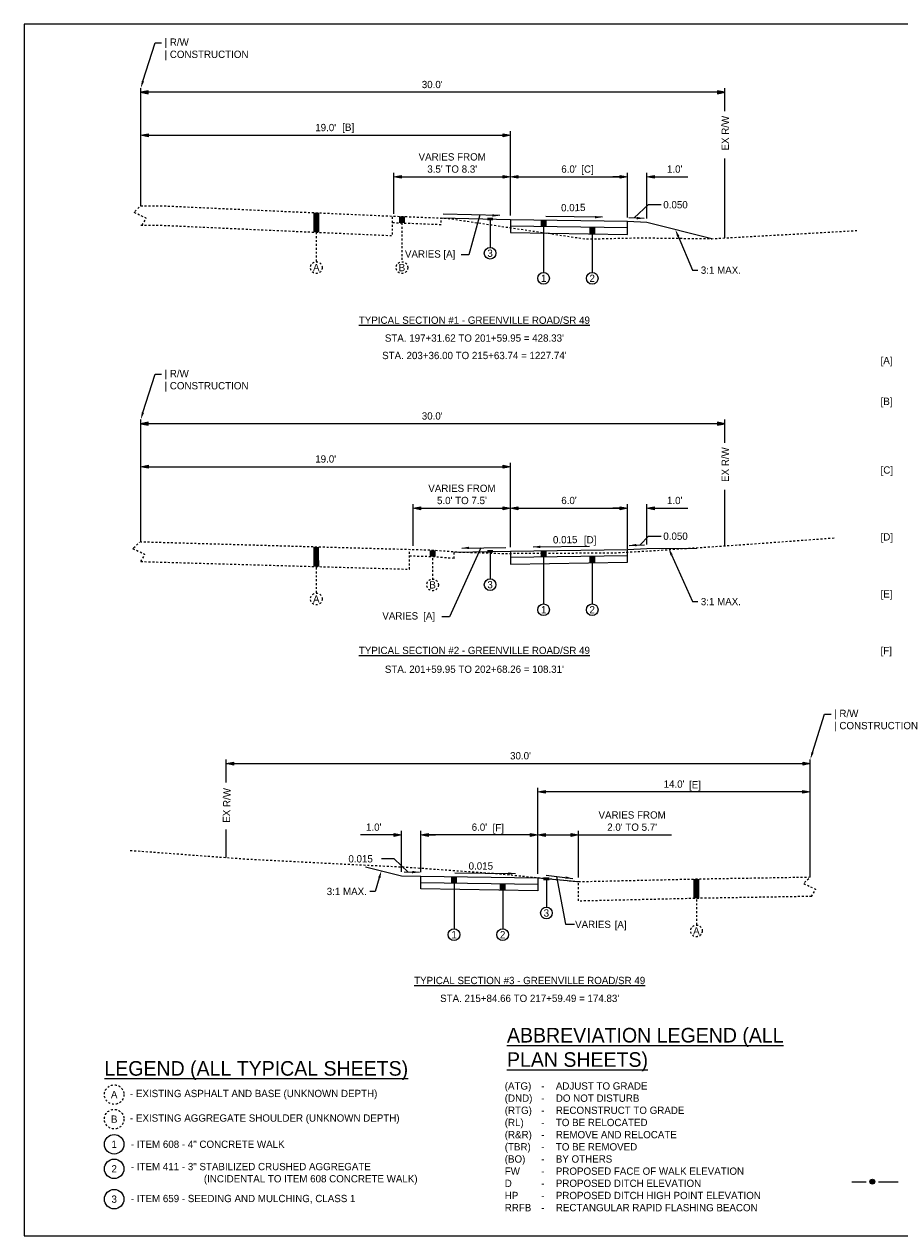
# Model space of a CAD drawing. Header units: feet. Extents: x 18870 to 19332, y 13872 to 14074.
# Tile 8 of 35: x 19045 to 19090, y 13956 to 14018. Entities that reach past the tile are written whole.
import ezdxf
from ezdxf import colors
from ezdxf.entities.mleader import LeaderData, LeaderLine
from ezdxf.math import Vec2, Vec3

# ---------------------------------------------------------------- set-up
doc = ezdxf.new("R2010")
doc.units = ezdxf.units.FT
doc.header["$MEASUREMENT"] = 0
for name, pattern in [('constlimit', [0]), ('DASHED2', [0.375, 0.25, -0.125]), ('OhDOT_USTN2', [0.11, 0.069, -0.041])]:
    doc.linetypes.add(name, pattern=pattern)
for name, color, linetype in [('CM_P_Sidewalk', 254, 'Continuous'), ('PV_P_Text', 10, 'Continuous'), ('RW_P_Const_Limits', 120, 'constlimit'), ('RW_X_Right_of_Way', 7, 'ROWEX-COEC'), ('XS_X_Ground_Line', 5, 'OhDOT_USTN2')]:
    doc.layers.add(name, color=color, linetype=linetype)
doc.layers.add('VIEWPORT', color=232, linetype='Continuous', plot=False)
doc.styles.add('Slanted-Normal', font='font31.shx', dxfattribs={"height": 0.125})
doc.styles.get("Standard").update_dxf_attribs({"font": 'font31.shx'})
doc.styles.add('Straight-Normal', font='font30.shx', dxfattribs={"height": 0.14})
doc.linetypes.add('ROWEX-COEC', pattern='A,0.75,-0.05,["Ex R/W",Straight-Normal,S=1,R=0,X=0,Y=-0.06],-0.7,0.75,-0.3,0.75,-0.3,0.75,-0.3,0.75,-0.3', length=5.7)
doc.dimstyles.new('Dec-1  Slanted', dxfattribs={"dimtxt": 0.125, "dimasz": 0.125, "dimexe": 0.07, "dimexo": 0.07, "dimgap": 0.07, "dimtad": 1, "dimdec": 1, "dimzin": 3, "dimdsep": 46, "dimtxsty": 'Slanted-Normal', "dimblk": 'Dim1', "dimcen": 0, "dimclrd": 95, "dimclre": 95, "dimclrt": 7, "dimadec": 1, "dimazin": 3, "dimtfac": 1, "dimtdec": 1, "dimtix": 1, "dimtofl": 0, "dimtmove": 1, "dimatfit": 3, "dimldrblk": 'Dim1', "dimfxl": 1, "dimtolj": 1, "dimtzin": 0, "dimlwd": -1, "dimlwe": -1, "dimarcsym": 0})

# ---------------------------------------------------------------- blocks, each defined once
blk = doc.blocks.new('Dim1')
h = blk.add_hatch(color=4)
h.dxf.hatch_style = 1
h.paths.add_polyline_path([(0, 0), (-1, -0.2), (-1, 0.2)])
at = {"color": 4}
blk.add_lwpolyline([(0, 0), (-1, -0.2), (-1, 0.2), (0, 0)], dxfattribs=at)
blk = doc.blocks.new('*D960')
at = {"layer": 'Defpoints', "color": 0, "transparency": 16777216}
for p in [(19076.114, 14010.295), (19070.114, 14008.089), (19076.114, 14007.999)]:
    blk.add_point(p, dxfattribs=at)
at = {"layer": 'PV_P_Text', "color": 95, "linetype": 'Continuous', "transparency": 16777216}
for p, q in [((19070.114, 14008.299), (19070.114, 14010.505)), ((19070.489, 14010.295), (19075.739, 14010.295)), ((19076.114, 14008.209), (19076.114, 14010.505))]:
    blk.add_line(p, q, dxfattribs=at)
at = {"layer": 'PV_P_Text', "color": 95, "transparency": 16777216, "xscale": 0.375, "yscale": 0.375, "zscale": 0.375, "rotation": 180}
blk.add_blockref('Dim1', (19070.114, 14010.295), dxfattribs=at)
at = {"layer": 'PV_P_Text', "color": 95, "transparency": 16777216, "xscale": 0.375, "yscale": 0.375, "zscale": 0.375}
blk.add_blockref('Dim1', (19076.114, 14010.295), dxfattribs=at)
at = {"layer": 'PV_P_Text', "color": 7, "transparency": 16777216, "insert": (19073.114, 14010.692), "char_height": 0.375, "attachment_point": 5, "style": 'Slanted-Normal'}
blk.add_mtext("\\A1;6.0'", dxfattribs=at)
blk = doc.blocks.new('*D961')
at = {"layer": 'Defpoints', "color": 0, "transparency": 16777216}
for p in [(19077.114, 14010.295), (19076.114, 14007.999), (19077.114, 14007.949)]:
    blk.add_point(p, dxfattribs=at)
at = {"layer": 'PV_P_Text', "color": 95, "linetype": 'Continuous', "transparency": 16777216}
for p, q in [((19075.739, 14010.295), (19075.364, 14010.295)), ((19076.114, 14008.209), (19076.114, 14010.505)), ((19077.114, 14008.159), (19077.114, 14010.505)), ((19077.489, 14010.295), (19079.222, 14010.295))]:
    blk.add_line(p, q, dxfattribs=at)
at = {"layer": 'PV_P_Text', "color": 95, "transparency": 16777216, "xscale": 0.375, "yscale": 0.375, "zscale": 0.375}
blk.add_blockref('Dim1', (19076.114, 14010.295), dxfattribs=at)
at = {"layer": 'PV_P_Text', "color": 95, "transparency": 16777216, "xscale": 0.375, "yscale": 0.375, "zscale": 0.375, "rotation": 180}
blk.add_blockref('Dim1', (19077.114, 14010.295), dxfattribs=at)
at = {"layer": 'PV_P_Text', "color": 7, "transparency": 16777216, "insert": (19078.543, 14010.692), "char_height": 0.375, "attachment_point": 5, "style": 'Slanted-Normal'}
blk.add_mtext("\\A1;1.0'", dxfattribs=at)
blk = doc.blocks.new('*D962')
at = {"layer": 'Defpoints', "color": 0, "transparency": 16777216}
for p in [(19070.114, 14010.295), (19064.114, 14008.179), (19070.114, 14008.089)]:
    blk.add_point(p, dxfattribs=at)
at = {"layer": 'PV_P_Text', "color": 95, "linetype": 'Continuous', "transparency": 16777216}
for p, q in [((19064.114, 14008.389), (19064.114, 14010.505)), ((19064.489, 14010.295), (19069.739, 14010.295)), ((19070.114, 14008.299), (19070.114, 14010.505))]:
    blk.add_line(p, q, dxfattribs=at)
at = {"layer": 'PV_P_Text', "color": 95, "transparency": 16777216, "xscale": 0.375, "yscale": 0.375, "zscale": 0.375, "rotation": 180}
blk.add_blockref('Dim1', (19064.114, 14010.295), dxfattribs=at)
at = {"layer": 'PV_P_Text', "color": 95, "transparency": 16777216, "xscale": 0.375, "yscale": 0.375, "zscale": 0.375}
blk.add_blockref('Dim1', (19070.114, 14010.295), dxfattribs=at)
at = {"layer": 'PV_P_Text', "color": 7, "transparency": 16777216, "insert": (19067.114, 14011.005), "char_height": 0.375, "width": 3.81424, "attachment_point": 5, "style": 'Slanted-Normal'}
blk.add_mtext("\\A1;VARIES FROM 3.5' TO 8.3'", dxfattribs=at)
blk = doc.blocks.new('*D963')
at = {"layer": 'Defpoints', "color": 0, "transparency": 16777216}
for p in [(19070.114, 14012.427), (19051.114, 14008.812), (19070.114, 14008.089)]:
    blk.add_point(p, dxfattribs=at)
at = {"layer": 'PV_P_Text', "color": 95, "linetype": 'Continuous', "transparency": 16777216}
for p, q in [((19051.114, 14009.022), (19051.114, 14012.637)), ((19070.114, 14008.299), (19070.114, 14012.637)), ((19051.489, 14012.427), (19069.739, 14012.427))]:
    blk.add_line(p, q, dxfattribs=at)
at = {"layer": 'PV_P_Text', "color": 95, "transparency": 16777216, "xscale": 0.375, "yscale": 0.375, "zscale": 0.375, "rotation": 180}
blk.add_blockref('Dim1', (19051.114, 14012.427), dxfattribs=at)
at = {"layer": 'PV_P_Text', "color": 95, "transparency": 16777216, "xscale": 0.375, "yscale": 0.375, "zscale": 0.375}
blk.add_blockref('Dim1', (19070.114, 14012.427), dxfattribs=at)
at = {"layer": 'PV_P_Text', "color": 7, "transparency": 16777216, "insert": (19060.614, 14012.824), "char_height": 0.375, "attachment_point": 5, "style": 'Slanted-Normal'}
blk.add_mtext("\\A1;19.0'", dxfattribs=at)
blk = doc.blocks.new('*D964')
at = {"layer": 'Defpoints', "color": 0, "transparency": 16777216}
for p in [(19065.511, 13976.48), (19065.511, 13974.365), (19071.51, 13974.275)]:
    blk.add_point(p, dxfattribs=at)
at = {"layer": 'PV_P_Text', "color": 95, "linetype": 'Continuous', "transparency": 16777216}
for p, q in [((19065.511, 13974.575), (19065.511, 13976.69)), ((19071.135, 13976.48), (19065.886, 13976.48)), ((19071.51, 13974.485), (19071.51, 13976.69))]:
    blk.add_line(p, q, dxfattribs=at)
at = {"layer": 'PV_P_Text', "color": 95, "transparency": 16777216, "xscale": 0.375, "yscale": 0.375, "zscale": 0.375, "rotation": 180}
blk.add_blockref('Dim1', (19065.511, 13976.48), dxfattribs=at)
at = {"layer": 'PV_P_Text', "color": 95, "transparency": 16777216, "xscale": 0.375, "yscale": 0.375, "zscale": 0.375}
blk.add_blockref('Dim1', (19071.51, 13976.48), dxfattribs=at)
at = {"layer": 'PV_P_Text', "color": 7, "transparency": 16777216, "insert": (19068.511, 13976.878), "char_height": 0.375, "attachment_point": 5, "style": 'Slanted-Normal'}
blk.add_mtext("\\A1;6.0'", dxfattribs=at)
blk = doc.blocks.new('*D965')
at = {"layer": 'Defpoints', "color": 0, "transparency": 16777216}
for p in [(19064.511, 13976.48), (19064.511, 13974.38), (19065.511, 13974.365)]:
    blk.add_point(p, dxfattribs=at)
at = {"layer": 'PV_P_Text', "color": 95, "linetype": 'Continuous', "transparency": 16777216}
for p, q in [((19064.136, 13976.48), (19062.403, 13976.48)), ((19064.511, 13974.59), (19064.511, 13976.69)), ((19065.511, 13974.575), (19065.511, 13976.69)), ((19065.886, 13976.48), (19066.261, 13976.48))]:
    blk.add_line(p, q, dxfattribs=at)
at = {"layer": 'PV_P_Text', "color": 95, "transparency": 16777216, "xscale": 0.375, "yscale": 0.375, "zscale": 0.375}
blk.add_blockref('Dim1', (19064.511, 13976.48), dxfattribs=at)
at = {"layer": 'PV_P_Text', "color": 95, "transparency": 16777216, "xscale": 0.375, "yscale": 0.375, "zscale": 0.375, "rotation": 180}
blk.add_blockref('Dim1', (19065.511, 13976.48), dxfattribs=at)
at = {"layer": 'PV_P_Text', "color": 7, "transparency": 16777216, "insert": (19063.082, 13976.878), "char_height": 0.375, "attachment_point": 5, "style": 'Slanted-Normal'}
blk.add_mtext("\\A1;1.0'", dxfattribs=at)
blk = doc.blocks.new('*D966')
at = {"layer": 'Defpoints', "color": 0, "transparency": 16777216}
for p in [(19071.511, 13976.48), (19071.511, 13974.275), (19073.596, 13974.08)]:
    blk.add_point(p, dxfattribs=at)
at = {"layer": 'PV_P_Text', "color": 95, "linetype": 'Continuous', "transparency": 16777216}
for p, q in [((19071.511, 13974.485), (19071.511, 13976.69)), ((19071.886, 13976.48), (19073.221, 13976.48)), ((19073.596, 13974.29), (19073.596, 13976.69)), ((19073.596, 13976.48), (19078.376, 13976.48))]:
    blk.add_line(p, q, dxfattribs=at)
at = {"layer": 'PV_P_Text', "color": 95, "transparency": 16777216, "xscale": 0.375, "yscale": 0.375, "zscale": 0.375, "rotation": 180}
blk.add_blockref('Dim1', (19071.511, 13976.48), dxfattribs=at)
at = {"layer": 'PV_P_Text', "color": 95, "transparency": 16777216, "xscale": 0.375, "yscale": 0.375, "zscale": 0.375}
blk.add_blockref('Dim1', (19073.596, 13976.48), dxfattribs=at)
at = {"layer": 'PV_P_Text', "color": 7, "transparency": 16777216, "insert": (19076.358, 13977.19), "char_height": 0.375, "width": 3.81424, "attachment_point": 5, "style": 'Slanted-Normal'}
blk.add_mtext("\\A1;VARIES FROM 2.0' TO 5.7'", dxfattribs=at)
blk = doc.blocks.new('*D967')
at = {"layer": 'Defpoints', "color": 0, "transparency": 16777216}
for p in [(19071.511, 13978.694), (19071.511, 13974.275), (19085.509, 13974.32)]:
    blk.add_point(p, dxfattribs=at)
at = {"layer": 'PV_P_Text', "color": 95, "linetype": 'Continuous', "transparency": 16777216}
for p, q in [((19071.511, 13974.485), (19071.511, 13978.904)), ((19085.509, 13974.53), (19085.509, 13978.904)), ((19085.134, 13978.694), (19071.886, 13978.694))]:
    blk.add_line(p, q, dxfattribs=at)
at = {"layer": 'PV_P_Text', "color": 95, "transparency": 16777216, "xscale": 0.375, "yscale": 0.375, "zscale": 0.375, "rotation": 180}
blk.add_blockref('Dim1', (19071.511, 13978.694), dxfattribs=at)
at = {"layer": 'PV_P_Text', "color": 95, "transparency": 16777216, "xscale": 0.375, "yscale": 0.375, "zscale": 0.375}
blk.add_blockref('Dim1', (19085.509, 13978.694), dxfattribs=at)
at = {"layer": 'PV_P_Text', "color": 7, "transparency": 16777216, "insert": (19078.51, 13979.092), "char_height": 0.375, "attachment_point": 5, "style": 'Slanted-Normal'}
blk.add_mtext("\\A1;14.0'", dxfattribs=at)
blk = doc.blocks.new('*D988')
at = {"layer": 'Defpoints', "color": 0, "transparency": 16777216}
for p in [(19076.114, 13993.265), (19070.114, 13991.06), (19076.114, 13990.97)]:
    blk.add_point(p, dxfattribs=at)
at = {"layer": 'PV_P_Text', "color": 95, "linetype": 'Continuous', "transparency": 16777216}
for p, q in [((19070.114, 13991.27), (19070.114, 13993.475)), ((19070.489, 13993.265), (19075.739, 13993.265)), ((19076.114, 13991.18), (19076.114, 13993.475))]:
    blk.add_line(p, q, dxfattribs=at)
at = {"layer": 'PV_P_Text', "color": 95, "transparency": 16777216, "xscale": 0.375, "yscale": 0.375, "zscale": 0.375, "rotation": 180}
blk.add_blockref('Dim1', (19070.114, 13993.265), dxfattribs=at)
at = {"layer": 'PV_P_Text', "color": 95, "transparency": 16777216, "xscale": 0.375, "yscale": 0.375, "zscale": 0.375}
blk.add_blockref('Dim1', (19076.114, 13993.265), dxfattribs=at)
at = {"layer": 'PV_P_Text', "color": 7, "transparency": 16777216, "insert": (19073.114, 13993.663), "char_height": 0.375, "attachment_point": 5, "style": 'Slanted-Normal'}
blk.add_mtext("\\A1;6.0'", dxfattribs=at)
blk = doc.blocks.new('*D989')
at = {"layer": 'Defpoints', "color": 0, "transparency": 16777216}
for p in [(19077.114, 13993.265), (19076.114, 13991.15), (19077.114, 13991.2)]:
    blk.add_point(p, dxfattribs=at)
at = {"layer": 'PV_P_Text', "color": 95, "linetype": 'Continuous', "transparency": 16777216}
for p, q in [((19075.739, 13993.265), (19075.364, 13993.265)), ((19076.114, 13991.36), (19076.114, 13993.475)), ((19077.114, 13991.41), (19077.114, 13993.475)), ((19077.489, 13993.265), (19079.222, 13993.265))]:
    blk.add_line(p, q, dxfattribs=at)
at = {"layer": 'PV_P_Text', "color": 95, "transparency": 16777216, "xscale": 0.375, "yscale": 0.375, "zscale": 0.375}
blk.add_blockref('Dim1', (19076.114, 13993.265), dxfattribs=at)
at = {"layer": 'PV_P_Text', "color": 95, "transparency": 16777216, "xscale": 0.375, "yscale": 0.375, "zscale": 0.375, "rotation": 180}
blk.add_blockref('Dim1', (19077.114, 13993.265), dxfattribs=at)
at = {"layer": 'PV_P_Text', "color": 7, "transparency": 16777216, "insert": (19078.543, 13993.663), "char_height": 0.375, "attachment_point": 5, "style": 'Slanted-Normal'}
blk.add_mtext("\\A1;1.0'", dxfattribs=at)
blk = doc.blocks.new('*D986')
at = {"layer": 'Defpoints', "color": 0, "transparency": 16777216}
for p in [(19070.114, 13993.265), (19065.114, 13991.131), (19070.114, 13991.06)]:
    blk.add_point(p, dxfattribs=at)
at = {"layer": 'PV_P_Text', "color": 95, "linetype": 'Continuous', "transparency": 16777216}
for p, q in [((19065.114, 13991.341), (19065.114, 13993.475)), ((19065.489, 13993.265), (19069.739, 13993.265)), ((19070.114, 13991.27), (19070.114, 13993.475))]:
    blk.add_line(p, q, dxfattribs=at)
at = {"layer": 'PV_P_Text', "color": 95, "transparency": 16777216, "xscale": 0.375, "yscale": 0.375, "zscale": 0.375, "rotation": 180}
blk.add_blockref('Dim1', (19065.114, 13993.265), dxfattribs=at)
at = {"layer": 'PV_P_Text', "color": 95, "transparency": 16777216, "xscale": 0.375, "yscale": 0.375, "zscale": 0.375}
blk.add_blockref('Dim1', (19070.114, 13993.265), dxfattribs=at)
at = {"layer": 'PV_P_Text', "color": 7, "transparency": 16777216, "insert": (19067.614, 13993.975), "char_height": 0.375, "width": 3.81424, "attachment_point": 5, "style": 'Slanted-Normal'}
blk.add_mtext("\\A1;VARIES FROM 5.0' TO 7.5'", dxfattribs=at)
blk = doc.blocks.new('*D987')
at = {"layer": 'Defpoints', "color": 0, "transparency": 16777216}
for p in [(19070.114, 13995.397), (19051.114, 13991.528), (19070.114, 13991.06)]:
    blk.add_point(p, dxfattribs=at)
at = {"layer": 'PV_P_Text', "color": 95, "linetype": 'Continuous', "transparency": 16777216}
for p, q in [((19051.114, 13991.738), (19051.114, 13995.607)), ((19051.489, 13995.397), (19069.739, 13995.397)), ((19070.114, 13991.27), (19070.114, 13995.607))]:
    blk.add_line(p, q, dxfattribs=at)
at = {"layer": 'PV_P_Text', "color": 95, "transparency": 16777216, "xscale": 0.375, "yscale": 0.375, "zscale": 0.375, "rotation": 180}
blk.add_blockref('Dim1', (19051.114, 13995.397), dxfattribs=at)
at = {"layer": 'PV_P_Text', "color": 95, "transparency": 16777216, "xscale": 0.375, "yscale": 0.375, "zscale": 0.375}
blk.add_blockref('Dim1', (19070.114, 13995.397), dxfattribs=at)
at = {"layer": 'PV_P_Text', "color": 7, "transparency": 16777216, "insert": (19060.614, 13995.795), "char_height": 0.375, "attachment_point": 5, "style": 'Slanted-Normal'}
blk.add_mtext("\\A1;19.0'", dxfattribs=at)

msp = doc.modelspace()

# ---------------------------------------------------------------- hatches: boundary and pattern name
at = {"layer": 'PV_P_Text'}
h = msp.add_hatch(color=256, dxfattribs=at)
h.dxf.hatch_style = 1
edge = h.paths.add_edge_path()
edge.add_arc((19088.6974, 13958.66414), 0.125, 0, 360)

# ---------------------------------------------------------------- linework, layer by layer
at = {"layer": 'PV_P_Text', "color": 95, "linetype": 'Continuous'}
for p, q in [((19081.1149, 14014.64004), (19051.11439, 14014.64004)), ((19081.1149, 14013.6628), (19081.1149, 14014.84988)), ((19081.1149, 14007.15277), (19081.1149, 14011.2443)), ((19081.11494, 13997.61051), (19051.11443, 13997.61051)), ((19081.11494, 13996.63327), (19081.11494, 13997.82035)), ((19081.11494, 13991.31892), (19081.11494, 13994.21476)), ((19055.51006, 13979.17117), (19055.51006, 13980.35825)), ((19055.51006, 13980.14841), (19085.51057, 13980.14841)), ((19055.51006, 13975.31946), (19055.51006, 13976.75267))]:
    msp.add_line(p, q, dxfattribs=at)
at = {"layer": 'PV_P_Text', "linetype": 'ByBlock', "lineweight": -2}
for p, q in [((19069.55305, 14008.30275), (19066.64789, 14008.37305)), ((19074.8273, 14008.21844), (19071.92162, 14008.26203)), ((19071.26613, 13991.27688), (19074.17181, 13991.32046)), ((19067.60656, 13991.22274), (19069.8669, 13991.25596))]:
    msp.add_line(p, q, dxfattribs=at)
at = {"layer": 'PV_P_Text', "color": 95, "linetype": 'Continuous'}
for points in [[(19051.11439, 14008.81159), (19051.11439, 14014.84972)], [(19076.46536, 14008.18181), (19077.19528, 14008.86461), (19077.84625, 14008.86434)], [(19068.54007, 14008.33811), (19067.96803, 14006.27853), (19067.58155, 14006.27853)], [(19051.11443, 13991.52839), (19051.11443, 13997.82019)], [(19076.76504, 13991.38236), (19077.19532, 13991.83508), (19077.84629, 13991.83481)], [(19068.58494, 13991.23712), (19066.97147, 13987.69088), (19066.58499, 13987.69088)], [(19085.51057, 13974.31996), (19085.51057, 13980.35809)], [(19064.85915, 13974.57456), (19064.12923, 13975.25736), (19063.47826, 13975.25709)], [(19072.47342, 13974.3498), (19072.93715, 13971.88834), (19073.39908, 13971.88834)]]:
    msp.add_lwpolyline(points, dxfattribs=at)
at = {"layer": 'PV_P_Text', "const_width": 0.3}
for points in [[(19060.1326, 14008.44905), (19060.1326, 14007.44805)], [(19064.53241, 14008.2585), (19064.53241, 14007.92524)], [(19069.06323, 14008.05413), (19069.06323, 14008.19489)], [(19071.80918, 14008.06369), (19071.80918, 14007.73369)], [(19074.30918, 14007.69619), (19074.30918, 14007.36619)], [(19060.12496, 13991.27245), (19060.13264, 13990.27147)], [(19066.10632, 13991.10256), (19066.10697, 13990.77192)], [(19069.06327, 13990.98371), (19069.06327, 13991.12447)], [(19071.80922, 13991.085), (19071.80922, 13990.755)], [(19074.30922, 13990.7925), (19074.30922, 13990.4625)], [(19067.20825, 13974.3393), (19067.20825, 13974.0093)], [(19069.70825, 13973.9718), (19069.70825, 13973.6418)], [(19071.95349, 13974.15607), (19071.95349, 13974.29683)], [(19079.65188, 13974.21987), (19079.65957, 13973.21889)]]:
    msp.add_lwpolyline(points, dxfattribs=at)
at = {"layer": 'PV_P_Text', "flags": 128}
for points in [[(19080.45035, 14007.11513), (19077.11439, 14007.94911), (19076.11443, 14007.99911), (19070.11443, 14008.08911), (19066.54839, 14008.1754)], [(19070.11439, 14008.08911), (19070.11443, 14007.42911), (19076.11443, 14007.33911), (19076.11439, 14007.99911)], [(19076.11443, 14007.66911), (19070.11443, 14007.75911)], [(19067.21443, 13991.01696), (19070.11443, 13991.05958), (19076.11443, 13991.14958), (19077.11443, 13991.19958), (19079.6753, 13991.22152)], [(19070.11443, 13991.05958), (19070.11443, 13990.39958), (19076.11443, 13990.48958), (19076.11443, 13991.14958)], [(19076.11443, 13990.81958), (19070.11443, 13990.72958)], [(19062.66542, 13974.84106), (19064.51057, 13974.37977), (19065.51057, 13974.36477), (19071.51057, 13974.27477), (19073.59562, 13974.08022)], [(19064.64571, 13974.57776), (19065.43318, 13974.56595)], [(19067.24583, 13974.53876), (19070.37309, 13974.49185)], [(19071.51057, 13974.27477), (19071.51057, 13973.61477), (19065.51057, 13973.70477), (19065.51057, 13974.36477)], [(19065.51057, 13974.03477), (19071.51057, 13973.94477)], [(19071.93351, 13974.42084), (19073.30748, 13974.24005)]]:
    msp.add_lwpolyline(points, dxfattribs=at)
at = {"layer": 'PV_P_Text'}
for points in [[(19076.97518, 14008.15632), (19076.18263, 14008.19595)], [(19069.06323, 14008.11455), (19069.06323, 14006.66844)], [(19071.80918, 14008.06369), (19071.80918, 14005.38066)], [(19074.30918, 14007.69619), (19074.30918, 14005.38066)], [(19076.19941, 13991.35408), (19076.99196, 13991.39371)], [(19069.06327, 13991.08501), (19069.06327, 13989.63891)], [(19071.80922, 13991.03416), (19071.80922, 13988.35113)], [(19074.30922, 13990.66666), (19074.30922, 13988.35113)], [(19067.20825, 13974.3393), (19067.20825, 13971.65627)], [(19069.70825, 13973.9718), (19069.70825, 13971.65627)], [(19071.95349, 13974.21649), (19071.95349, 13972.77038)]]:
    msp.add_lwpolyline(points, dxfattribs=at)
at = {"layer": 'PV_P_Text', "linetype": 'DASHED2', "ltscale": 0.333}
for points in [[(19064.53241, 14007.92524), (19064.53241, 14005.93235)], [(19060.1326, 14007.44805), (19060.1326, 14005.93235)], [(19066.10688, 13990.89571), (19066.10688, 13989.6292)], [(19060.13264, 13990.41852), (19060.13264, 13988.90282)], [(19079.65957, 13973.36594), (19079.65957, 13971.85024)]]:
    msp.add_lwpolyline(points, dxfattribs=at)
at = {"layer": 'PV_P_Text'}
for centre, radius in [((19069.06323, 14006.36844), 0.3), ((19071.80918, 14005.08066), 0.3), ((19074.30918, 14005.08066), 0.3), ((19069.06327, 13989.33891), 0.3), ((19071.80922, 13988.05113), 0.3), ((19074.30922, 13988.05113), 0.3), ((19071.95349, 13972.47038), 0.3), ((19067.20825, 13971.35627), 0.3), ((19069.70825, 13971.35627), 0.3), ((19049.7499, 13960.58535), 0.50213), ((19049.7499, 13959.32402), 0.50213), ((19088.6974, 13958.66414), 0.125), ((19049.7499, 13957.76514), 0.50213)]:
    msp.add_circle(centre, radius, dxfattribs=at)
at = {"layer": 'PV_P_Text', "linetype": 'DASHED2', "ltscale": 0.333}
for centre in [(19060.1326, 14005.63235), (19064.53241, 14005.63235), (19066.10688, 13989.3292), (19060.13264, 13988.60282), (19079.65957, 13971.55024)]:
    msp.add_circle(centre, 0.3, dxfattribs=at)
at = {"layer": 'PV_P_Text', "linetype": 'OhDOT_USTN2'}
for centre in [(19049.7499, 13963.1396), (19049.7499, 13961.87828)]:
    msp.add_circle(centre, 0.50213, dxfattribs=at)
at = {"layer": 'PV_P_Text'}
for points in [[(19069.17665, 14008.24934), (19069.55305, 14008.30275), (19069.17968, 14008.37431)], [(19074.4514, 14008.16157), (19074.8273, 14008.21844), (19074.45328, 14008.28656)], [(19076.59753, 14008.11263), (19076.97518, 14008.15632), (19076.60377, 14008.23747)], [(19071.64015, 13991.34499), (19071.26613, 13991.27688), (19071.64202, 13991.22001)], [(19076.57082, 13991.43523), (19076.19941, 13991.35408), (19076.57707, 13991.31038)], [(19067.9806, 13991.29075), (19067.60656, 13991.22274), (19067.98243, 13991.16576)], [(19065.05916, 13974.63407), (19065.43318, 13974.56595), (19065.05729, 13974.50908)], [(19069.99907, 13974.55997), (19070.37309, 13974.49185), (19069.9972, 13974.43498)], [(19072.94384, 13974.35094), (19073.30748, 13974.24005), (19072.92754, 13974.22701)]]:
    msp.add_solid(points, dxfattribs=at)
at = {"layer": 'RW_P_Const_Limits', "linetype": 'constlimit', "flags": 128}
for points in [[(19087.63999, 13958.66414), (19088.38566, 13958.66414)], [(19089.01757, 13958.66414), (19090.02917, 13958.66414)]]:
    msp.add_lwpolyline(points, dxfattribs=at)
at = {"layer": 'VIEWPORT', "linetype": 'ByBlock'}
msp.add_lwpolyline([(19045.12957, 14018.13511), (19045.12957, 13955.88511), (19136.25442, 13955.88511), (19136.25442, 14018.13511)], close=True, dxfattribs=at)
at = {"layer": 'XS_X_Ground_Line', "flags": 128}
for points in [[(19051.18076, 14007.81253), (19051.39931, 14008.16967), (19050.76009, 14008.46719), (19051.11439, 14008.81159)], [(19051.11439, 14008.81159), (19052.12062, 14008.81151), (19057.11439, 14008.58367), (19063.50333, 14008.2987), (19066.84026, 14008.16834), (19073.98878, 14007.10083), (19076.77181, 14007.16196), (19080.45035, 14007.11513), (19086.67031, 14007.46739), (19087.96307, 14007.54061)], [(19051.1143, 14007.81159), (19052.09778, 14007.81151), (19057.06932, 14007.58468), (19063.46153, 14007.29957), (19064.04839, 14007.27664), (19064.04839, 14008.27741)], [(19064.04839, 14007.94415), (19066.54839, 14007.84649), (19066.54839, 14008.1754)], [(19051.11443, 13990.52763), (19051.33298, 13990.88476), (19050.69376, 13991.18228), (19051.04806, 13991.52668)], [(19086.73204, 13991.72523), (19082.11443, 13991.38654), (19077.79097, 13991.09403), (19075.45178, 13990.96005), (19069.61549, 13990.9291), (19067.4011, 13991.00247), (19066.11443, 13991.10233), (19051.11443, 13991.52839)], [(19051.11443, 13990.52763), (19064.91443, 13990.13565), (19064.91443, 13991.13641)], [(19067.21443, 13990.68596), (19066.09696, 13990.77269), (19064.91443, 13990.80628)], [(19067.21443, 13990.68382), (19067.21443, 13991.01696)], [(19050.57924, 13975.68628), (19056.51057, 13975.24518), (19062.08478, 13974.95922), (19062.89291, 13974.91978), (19064.70032, 13974.83159), (19069.24086, 13974.51006), (19073.59579, 13974.08203)], [(19085.57696, 13973.32094), (19080.01431, 13973.22702), (19073.59562, 13973.07996), (19073.59562, 13974.08022), (19079.99442, 13974.22683), (19085.51057, 13974.31996)], [(19085.57694, 13973.32091), (19085.7955, 13973.67804), (19085.15627, 13973.97556), (19085.51057, 13974.31996)]]:
    msp.add_lwpolyline(points, dxfattribs=at)

# ---------------------------------------------------------------- block references
at = {"layer": 'PV_P_Text', "color": 95, "yscale": 0.375, "zscale": 0.375}
for p, xscale in [((19051.11439, 14014.63988), -0.375), ((19051.11443, 13997.61035), -0.375), ((19085.51057, 13980.14825), 0.375)]:
    msp.add_blockref('Dim1', p, dxfattribs=dict(at, xscale=xscale))
at = {"layer": 'PV_P_Text', "color": 95, "yscale": 0.375, "zscale": 0.375, "rotation": 180}
for p, xscale in [((19081.11331, 14014.64004), -0.375), ((19081.11334, 13997.61051), -0.375), ((19055.51165, 13980.14841), 0.375)]:
    msp.add_blockref('Dim1', p, dxfattribs=dict(at, xscale=xscale))

# ---------------------------------------------------------------- texts
at = {"char_height": 0.375, "width": 29.2488376, "attachment_point": 5, "style": 'Slanted-Normal'}
for s, insert in [('{\\LTYPICAL SECTION #1 - GREENVILLE ROAD/SR 49}', (19068.25335, 14002.92652)), ('{\\LTYPICAL SECTION #2 - GREENVILLE ROAD/SR 49}', (19068.25335, 13985.959)), ('{\\LTYPICAL SECTION #3 - GREENVILLE ROAD/SR 49}', (19071.09351, 13968.9998))]:
    msp.add_mtext(s, dxfattribs=dict(at, insert=insert))
at = {"layer": 'CM_P_Sidewalk', "insert": (19069.81363, 13963.76896), "char_height": 0.375, "attachment_point": 1}
msp.add_mtext_dynamic_manual_height_columns('\\pxt5,7;(ATG) ^I- ^IADJUST TO GRADE\\P(DND) ^I- ^IDO NOT DISTURB\\P(RTG) ^I- ^IRECONSTRUCT TO GRADE\\P(RL)^I-^ITO BE RELOCATED\\P(R&R)^I- ^IREMOVE AND RELOCATE\\P(TBR) ^I- ^ITO BE REMOVED\\P(BO) ^I- ^IBY OTHERS\\PFW^I-^IPROPOSED FACE OF WALK ELEVATION\\PD^I-^IPROPOSED DITCH ELEVATION\\PHP^I-^IPROPOSED DITCH HIGH POINT ELEVATION\\PRRFB^I-^IRECTANGULAR RAPID FLASHING BEACON', width=14.2171389, gutter_width=42, heights=[0], dxfattribs=at)
at = {"layer": 'PV_P_Text', "style": 'Slanted-Normal'}
for rotation, p in [(0.8593722, (19072.7094, 14008.5183)), (0.8593722, (19072.29388, 13991.45486)), (359.7523235, (19067.95662, 13974.70161))]:
    msp.add_text('0.015', height=0.375, rotation=rotation, dxfattribs=at).set_placement(p)
for s, p in [('0.050', (19077.95932, 14008.67341)), ('3', (19068.92186, 14006.18094)), ('1', (19071.67376, 14004.89316)), ('2', (19074.16781, 14004.89316)), ('0.050', (19077.95936, 13991.64388)), ('3', (19068.9219, 13989.15141)), ('1', (19071.6738, 13987.86363)), ('2', (19074.16785, 13987.86363)), ('0.015', (19061.78186, 13975.06616)), ('3', (19071.81212, 13972.28288)), ('1', (19067.07284, 13971.16877)), ('2', (19069.56689, 13971.16877))]:
    msp.add_text(s, height=0.375, dxfattribs=at).set_placement(p)
at = {"layer": 'PV_P_Text', "color": 7, "char_height": 0.375, "attachment_point": 5, "style": 'Slanted-Normal'}
for insert in [(19066.08738, 14015.03576), (19066.08742, 13998.00623), (19070.62305, 13980.54551)]:
    msp.add_mtext("\\A1;30.0'", dxfattribs=dict(at, insert=insert))
at = {"layer": 'PV_P_Text', "char_height": 0.375, "width": 2.1837654, "attachment_point": 5, "style": 'Slanted-Normal'}
for insert, rotation in [((19081.14022, 14012.53902), 90), ((19081.14025, 13995.50949), 90), ((19055.53156, 13977.99736), 88.8542372)]:
    msp.add_mtext('EX R/W', dxfattribs=dict(at, insert=insert, rotation=rotation))
at = {"layer": 'PV_P_Text', "color": 7, "char_height": 0.375, "width": 5.1732777, "attachment_point": 5, "style": 'Slanted-Normal'}
for insert in [(19067.27309, 14006.32766), (19066.11064, 13987.73348), (19076.01331, 13971.88337)]:
    msp.add_mtext('\\A1;\\pxql;VARIES ', dxfattribs=dict(at, insert=insert))
at = {"layer": 'PV_P_Text', "style": 'Slanted-Normal'}
for s, width, gutter_width, insert, char_height, attachment_point in [('A', 2.462343, 0.625, (19060.1326, 14005.63235), 0.375, 5), ('B', 2.462343, 0.625, (19064.53241, 14005.63235), 0.375, 5), ('B', 2.462343, 0.625, (19066.10688, 13989.3292), 0.375, 5), ('A', 2.462343, 0.625, (19060.13264, 13988.60282), 0.375, 5), ('A', 2.462343, 0.625, (19079.65957, 13971.55024), 0.375, 5), ('{\\LABBREVIATION LEGEND (ALL PLAN SHEETS)}', 14.2113295, 42, (19069.92824, 13965.45256), 0.74984, 4), ('{\\LLEGEND (ALL TYPICAL SHEETS)}', 32.4813696, 50.94204, (19049.24778, 13964.37284), 0.74984, 4), ('A', 32.4813696, 50.94204, (19049.7499, 13963.1396), 0.37492, 5), ('- EXISTING ASPHALT AND BASE (UNKNOWN DEPTH) ', 32.4813696, 50.94204, (19050.56322, 13963.1396), 0.375, 4), ('B', 32.4813696, 50.94204, (19049.7499, 13961.87828), 0.37492, 5), ('- EXISTING AGGREGATE SHOULDER (UNKNOWN DEPTH)', 32.4813696, 50.94204, (19050.56322, 13961.87828), 0.375, 4), ('1', 32.4813696, 50.94204, (19049.7499, 13960.58535), 0.37492, 5), ('- ITEM 608 - 4" CONCRETE WALK', 32.4813696, 50.94204, (19050.60804, 13960.58535), 0.375, 4), ('- ITEM 411 - 3" STABILIZED CRUSHED AGGREGATE\\P\\pxt10;^I(INCIDENTAL TO ITEM 608 CONCRETE WALK)', 32.4813696, 50.94204, (19050.60804, 13959.0711), 0.375, 4), ('2', 32.4813696, 50.94204, (19049.7499, 13959.32402), 0.37492, 5), ('3', 32.4813696, 50.94204, (19049.7499, 13957.76514), 0.37492, 5), ('- ITEM 659 - SEEDING AND MULCHING, CLASS 1', 32.4813696, 50.94204, (19050.60804, 13957.76514), 0.375, 4)]:
    msp.add_mtext_dynamic_manual_height_columns(s, width=width, gutter_width=gutter_width, heights=[0], dxfattribs=dict(at, insert=insert, char_height=char_height, attachment_point=attachment_point))
at = {"layer": 'PV_P_Text', "char_height": 0.375, "width": 29.2488376, "attachment_point": 5, "style": 'Slanted-Normal'}
for s, insert in [("STA. 197+31.62 TO 201+59.95 = 428.33' ", (19068.25335, 14002.00868)), ("STA. 203+36.00 TO 215+63.74 = 1227.74' ", (19068.25335, 14001.11254)), ("STA. 201+59.95 TO 202+68.26 = 108.31'", (19068.25335, 13984.99195)), ("STA. 215+84.66 TO 217+59.49 = 174.83'", (19071.09351, 13968.08196))]:
    msp.add_mtext(s, dxfattribs=dict(at, insert=insert))
at = {"layer": 'RW_X_Right_of_Way', "char_height": 0.375, "attachment_point": 1, "style": 'Slanted-Normal'}
for s, insert in [('\\pxi1;[B]', (19061.09202, 14013.03271)), ('\\pxi1;[C]', (19073.3677, 14010.88017)), ('\\pxi1;[A]', (19066.28606, 14006.51942)), ('\\pxi1;[A]', (19088.74514, 14001.04211)), ('\\pxi1;[B]', (19088.74514, 13998.94556)), ('\\pxi1;[C]', (19088.74514, 13995.41917)), ('\\pxi1;[D]', (19088.74514, 13991.98231)), ('\\pxi1;[D]', (19073.50755, 13991.83194)), ('\\pxi1;[E]', (19088.74514, 13989.0492)), ('\\pxi1;[A]', (19065.24919, 13987.92186)), ('\\pxi1;[F]', (19088.74514, 13986.1414)), ('\\pxi1;[E]', (19078.90379, 13979.24309)), ('\\pxi1;[F]', (19068.81224, 13977.03823)), ('\\pxi1;[A]', (19075.08433, 13972.05873))]:
    msp.add_mtext_dynamic_manual_height_columns(s, width=1.5223336, gutter_width=1.875, heights=[0], dxfattribs=dict(at, insert=insert))

# ---------------------------------------------------------------- dimensions: what is measured, and where the dimension line sits
at = {"layer": 'PV_P_Text'}
for base, p1, p2, text, picture, middle in [((19070.11435, 14012.42655), (19051.11439, 14008.81159), (19070.11435, 14008.08911), "19.0'", '*D963', (19060.61437, 14012.82405)), ((19070.11439, 14010.29466), (19064.11439, 14008.17911), (19070.11439, 14008.08911), "VARIES FROM 3.5' TO 8.3'", '*D962', (19067.11439, 14011.00466)), ((19076.11443, 14010.29465), (19070.11443, 14008.08911), (19076.11443, 14007.99911), "6.0'", '*D960', (19073.11443, 14010.69215)), ((19070.11439, 13995.39702), (19051.11443, 13991.52839), (19070.11439, 13991.05958), "19.0'", '*D987', (19060.61441, 13995.79452)), ((19070.11443, 13993.26513), (19065.11443, 13991.13073), (19070.11443, 13991.05958), "VARIES FROM 5.0' TO 7.5'", '*D986', (19067.61443, 13993.97513)), ((19076.11446, 13993.26512), (19070.11446, 13991.05958), (19076.11446, 13990.96958), "6.0'", '*D988', (19073.11446, 13993.66262))]:
    dim = msp.add_linear_dim(base=base, p1=p1, p2=p2, text=text, dimstyle='Dec-1  Slanted', override={"dimpost": "'"}, dxfattribs=at)
    dim.commit()
    dim.dimension.update_dxf_attribs({"geometry": picture, "text_midpoint": middle})
for base, p1, p2, picture, middle in [((19077.11439, 14010.29466), (19076.11439, 14007.99911), (19077.11439, 14007.94911), '*D961', (19078.54314, 14010.29466)), ((19077.11443, 13993.26513), (19076.11443, 13991.14958), (19077.11443, 13991.19958), '*D989', (19078.54318, 13993.26513))]:
    dim = msp.add_linear_dim(base=base, p1=p1, p2=p2, text="1.0'", dimstyle='Dec-1  Slanted', override={"dimpost": "'"}, dxfattribs=at)
    dim.commit()
    dim.dimension.update_dxf_attribs({"geometry": picture, "text_midpoint": middle, "dimtype": 160})
for base, p1, p2, text, picture, middle in [((19071.51057, 13978.69432), (19085.50915, 13974.31994), (19071.51057, 13974.27477), "14.0'", '*D967', (19078.50986, 13979.09182)), ((19065.51057, 13976.48031), (19071.5105, 13974.27477), (19065.51057, 13974.36477), "6.0'", '*D964', (19068.51054, 13976.87781))]:
    dim = msp.add_linear_dim(base=base, p1=p1, p2=p2, angle=180, text=text, dimstyle='Dec-1  Slanted', override={"dimpost": "'"}, dxfattribs=at)
    dim.commit()
    dim.dimension.update_dxf_attribs({"geometry": picture, "text_midpoint": middle})
for base, p1, p2, text, picture, middle in [((19071.51054, 13976.48032), (19073.59562, 13974.08022), (19071.51054, 13974.27477), "VARIES FROM 2.0' TO 5.7'", '*D966', (19076.35802, 13976.48032)), ((19064.51057, 13976.48032), (19065.51057, 13974.36477), (19064.51057, 13974.37977), "1.0'", '*D965', (19063.08179, 13976.48032))]:
    dim = msp.add_linear_dim(base=base, p1=p1, p2=p2, angle=180, text=text, dimstyle='Dec-1  Slanted', override={"dimpost": "'"}, dxfattribs=at)
    dim.commit()
    dim.dimension.update_dxf_attribs({"geometry": picture, "text_midpoint": middle, "dimtype": 160})

# ---------------------------------------------------------------- leaders
ml = msp.add_multileader_mtext('Standard', dxfattribs=at)
ml.set_content('| R/W\\P| CONSTRUCTION', color=256, style='Slanted-Normal')
ml.set_leader_properties()
ml.build(insert=Vec2(0, 0))
ml.multileader.update_dxf_attribs({"dogleg_length": 0.25, "arrow_head_size": 0.375, "scale": 3})
ctx = ml.context
ctx.base_point, ctx.scale, ctx.char_height, ctx.arrow_head_size, ctx.landing_gap_size, ctx.plane_origin = Vec3(19052.18915, 14017.18448), 3, 0.375, 0.375, 0.15, Vec3(19055.26559, 14014.44691)
notes = []
notes.append((ctx, [(0, (1, 1, 0), (19051.84982, 14017.18448), (1, 0), 0.33934, [(0, [(19051.11439, 14014.84972)], 0, [])])]))
ctx.mtext.insert, ctx.mtext.flow_direction = Vec3(19052.33915, 14017.40323), 5
ml = msp.add_multileader_mtext('Standard', dxfattribs=at)
ml.set_content('3:1 MAX.', color=256, style='Slanted-Normal')
ml.set_leader_properties()
ml.build(insert=Vec2(0, 0))
ml.multileader.update_dxf_attribs({"dogleg_length": 0.25, "arrow_head_size": 0.375, "scale": 3})
ctx = ml.context
ctx.base_point, ctx.scale, ctx.char_height, ctx.arrow_head_size, ctx.landing_gap_size, ctx.plane_origin = Vec3(19079.73592, 14005.49922), 3, 0.375, 0.375, 0.15, Vec3(19078.72521, 14003.7959)
notes.append((ctx, [(0, (1, 1, 0), (19079.46013, 14005.49922), (1, 0), 0.2758, [(0, [(19078.57685, 14007.5835)], 0, [])])]))
ctx.mtext.insert, ctx.mtext.flow_direction = Vec3(19079.88592, 14005.68672), 5
ml = msp.add_multileader_mtext('Standard', dxfattribs=at)
ml.set_content('| R/W\\P| CONSTRUCTION', color=256, style='Slanted-Normal')
ml.set_leader_properties()
ml.build(insert=Vec2(0, 0))
ml.multileader.update_dxf_attribs({"dogleg_length": 0.25, "arrow_head_size": 0.375, "scale": 3})
ctx = ml.context
ctx.base_point, ctx.scale, ctx.char_height, ctx.arrow_head_size, ctx.landing_gap_size, ctx.plane_origin = Vec3(19052.18919, 14000.15494), 3, 0.375, 0.375, 0.15, Vec3(19055.26562, 13997.41738)
notes.append((ctx, [(0, (1, 1, 0), (19051.84985, 14000.15494), (1, 0), 0.33934, [(0, [(19051.11443, 13997.82019)], 0, [])])]))
ctx.mtext.insert, ctx.mtext.flow_direction = Vec3(19052.33919, 14000.37369), 5
ml = msp.add_multileader_mtext('Standard', dxfattribs=at)
ml.set_content('3:1 MAX.', color=256, style='Slanted-Normal')
ml.set_leader_properties()
ml.build(insert=Vec2(0, 0))
ml.multileader.update_dxf_attribs({"dogleg_length": 0.25, "arrow_head_size": 0.375, "scale": 3})
ctx = ml.context
ctx.base_point, ctx.scale, ctx.char_height, ctx.arrow_head_size, ctx.landing_gap_size, ctx.plane_origin = Vec3(19079.73596, 13988.46969), 3, 0.375, 0.375, 0.15, Vec3(19078.72525, 13986.76636)
notes.append((ctx, [(0, (1, 1, 0), (19079.46016, 13988.46969), (1, 0), 0.2758, [(0, [(19078.23031, 13991.20914)], 0, [])])]))
ctx.mtext.insert, ctx.mtext.flow_direction = Vec3(19079.88596, 13988.65719), 5
ml = msp.add_multileader_mtext('Standard', dxfattribs=at)
ml.set_content('| R/W\\P| CONSTRUCTION', color=256, style='Slanted-Normal')
ml.set_leader_properties()
ml.build(insert=Vec2(0, 0))
ml.multileader.update_dxf_attribs({"dogleg_length": 0.25, "arrow_head_size": 0.375, "scale": 3})
ctx = ml.context
ctx.base_point, ctx.scale, ctx.char_height, ctx.arrow_head_size, ctx.landing_gap_size, ctx.plane_origin = Vec3(19086.58534, 13982.69285), 3, 0.375, 0.375, 0.15, Vec3(19089.66177, 13979.95529)
notes.append((ctx, [(0, (1, 1, 0), (19086.246, 13982.69285), (1, 0), 0.33934, [(0, [(19085.51057, 13980.35809)], 0, [])])]))
ctx.mtext.insert, ctx.mtext.flow_direction = Vec3(19086.73534, 13982.9116), 5
ml = msp.add_multileader_mtext('Standard', dxfattribs=at)
ml.set_content('3:1 MAX.', color=256, style='Slanted-Normal')
ml.set_leader_properties()
ml.build(insert=Vec2(0, 0))
ml.multileader.update_dxf_attribs({"dogleg_length": 0.25, "arrow_head_size": 0.375, "scale": 3})
ctx = ml.context
ctx.base_point, ctx.scale, ctx.char_height, ctx.arrow_head_size, ctx.landing_gap_size, ctx.plane_origin = Vec3(19060.41723, 13973.57762), 3, 0.375, 0.375, 0.15, Vec3(19063.32766, 13970.8508)
ctx.text_align_type = 2
notes.append((ctx, [(0, (1, 1, 0), (19063.15671, 13973.57762), (-1, 0), 0.2758, [(0, [(19063.47603, 13974.6384)], 0, [])])]))
ctx.mtext.insert, ctx.mtext.alignment, ctx.mtext.flow_direction = Vec3(19062.73092, 13973.76512), 3, 5
for ctx, leaders in notes:
    for number, flags, end, landing, length, lines in leaders:
        leader = LeaderData()
        leader.index, (leader.has_last_leader_line, leader.has_dogleg_vector, leader.attachment_direction) = number, flags
        leader.last_leader_point, leader.dogleg_vector, leader.dogleg_length = Vec3(end), Vec3(landing), length
        for number, points, colour, breaks in lines:
            line = LeaderLine()
            line.index, line.vertices, line.color, line.breaks = number, Vec3.list(points), colors.encode_raw_color(colour), breaks
            leader.lines.append(line)
        ctx.leaders.append(leader)

doc.saveas('drawing.dxf')
